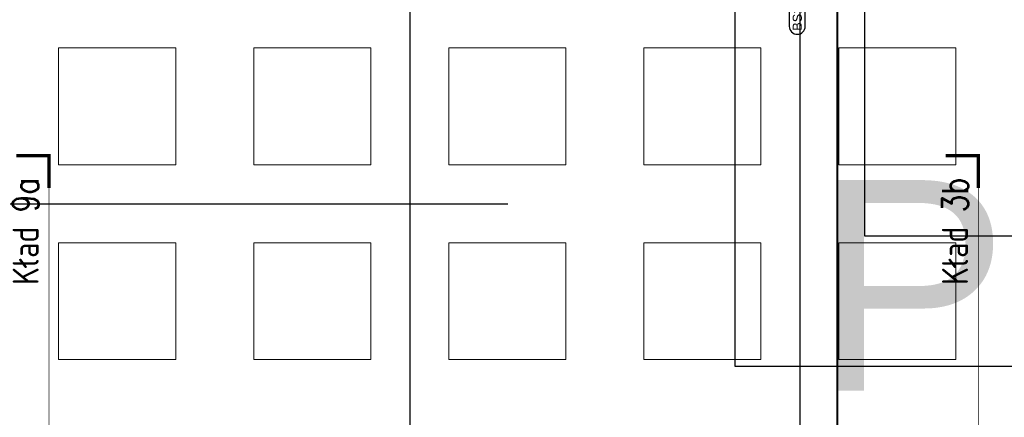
# Model space of a CAD drawing. Header units: centimetres. Extents: x -228435 to 111511, y -89367 to 428125.
# Tile 108 of 219: x -52539 to -37395, y 67711 to 73835. Entities that reach past the tile are written whole.
import ezdxf
from ezdxf.enums import TextEntityAlignment as Align

# ---------------------------------------------------------------- set-up
doc = ezdxf.new("R2010")
doc.units = ezdxf.units.CM
doc.header["$LTSCALE"] = 50
for name, pattern in [('DASHDOT', [25.4, 12.7, -6.35, 0, -6.35]), ('DASHDOT2', [12.7, 6.35, -3.175, 0, -3.175]), ('HIDDEN2', [4.7625, 3.175, -1.5875]), ('HIDDENX2', [19.05, 12.7, -6.35])]:
    doc.linetypes.add(name, pattern=pattern)
doc.layers.get('0').update_dxf_attribs({"color": 8})
for name, color, linetype in [('ARCH_INFO_ETYK_DRZWI', 8, 'Continuous'), ('ARCH_INFO_KŁADY ŚCIAN', 8, 'HIDDEN2'), ('ARCH_INFO_OSIE_IST', 8, 'DASHDOT2'), ('ARCH_WYKŁADZINA', 8, 'Continuous'), ('bgde-tekst', 7, 'Continuous'), ('Osie rzutów$0$ARCH_INFO_OSIE_OPISY_IST', 8, 'Continuous')]:
    doc.layers.add(name, color=color, linetype=linetype)
doc.layers.add('ARCH_LINIE PRZEKROJOWE', color=8, linetype='Continuous', lineweight=25)
doc.layers.add('ARCH_SUFITY_PODWIESZANE', color=8, linetype='HIDDENX2', lineweight=9)
doc.styles.add('Arial', font='ARIAL.TTF')
doc.styles.add('Romans', font='Romans.shx')
doc.styles.add('ROMANS-50-CM', font='romans.shx', dxfattribs={"width": 0.8, "height": 10})

# ---------------------------------------------------------------- blocks, each defined once
blk = doc.blocks.new('Linie przekrojowe')
at = {"layer": 'ARCH_LINIE PRZEKROJOWE', "linetype": 'DASHDOT', "ltscale": 5, "const_width": 3, "flags": 128}
blk.add_lwpolyline([(8110, 12660), (8110, 5500), (8760, 5500), (8760, 5178.6)], dxfattribs=at)
blk = doc.blocks.new('SU Lampy kwadratowe +0')
at = {"layer": 'ARCH_SUFITY_PODWIESZANE', "ltscale": 2.5}
for points in [[(6920, 11840), (7100, 11840), (7100, 11660), (6920, 11660)], [(7220, 11840), (7400, 11840), (7400, 11660), (7220, 11660)], [(7520, 11840), (7700, 11840), (7700, 11660), (7520, 11660)], [(7820, 11840), (8000, 11840), (8000, 11660), (7820, 11660)], [(8120, 11840), (8300, 11840), (8300, 11660), (8120, 11660)], [(6920, 11540), (7100, 11540), (7100, 11360), (6920, 11360)], [(7220, 11540), (7400, 11540), (7400, 11360), (7220, 11360)], [(7520, 11540), (7700, 11540), (7700, 11360), (7520, 11360)], [(7820, 11540), (8000, 11540), (8000, 11360), (7820, 11360)], [(8120, 11540), (8300, 11540), (8300, 11360), (8120, 11360)]]:
    blk.add_lwpolyline(points, close=True, dxfattribs=at)
blk = doc.blocks.new('T-drzwi_dół-200')
at = {"layer": 'ARCH_INFO_ETYK_DRZWI'}
blk.add_line((0, 0), (0, -60), dxfattribs=at)
blk.add_lwpolyline([(-17.5, -77.5), (-17.5, -143.7, 1), (17.5, -143.7), (17.5, -77.5, 1)], format="xyb", close=True, dxfattribs=at)
at = {"layer": 'ARCH_INFO_ETYK_DRZWI', "style": 'Romans', "width": 0.8}
for tag, p in [('ADS_DRZWI:SZEROKOŚĆ', (-7.9, -23)), ('ADS_DRZWI:WYSOKOŚĆ', (29, -23))]:
    blk.add_attdef(tag, text='', height=22, rotation=90, dxfattribs=at).set_placement(p, align=Align.CENTER)
at = {"layer": 'ARCH_INFO_ETYK_DRZWI', "color": 1, "style": 'Arial'}
blk.add_attdef('ADS_DRZWI:ODPORNOŚĆ_OGNIOWA', text='', height=22, dxfattribs=at).set_placement((-0.1, 13.3), align=Align.BOTTOM_CENTER)
at = {"layer": 'ARCH_INFO_ETYK_DRZWI', "style": 'Arial'}
blk.add_attdef('ADS_DRZWI:SYMBOL', text='', height=20, rotation=90, dxfattribs=at).set_placement((0, -110.6), align=Align.MIDDLE)
blk = doc.blocks.new('Linie kładów 0')
at = {"layer": 'ARCH_INFO_KŁADY ŚCIAN', "linetype": 'Continuous', "const_width": 5}
for points in [[(6855, 11674.1), (6905, 11674.1), (6905, 11624.1)], [(8284.5, 11674.1), (8334.5, 11674.1), (8334.5, 11624.1)]]:
    blk.add_lwpolyline(points, dxfattribs=at)
at = {"layer": 'ARCH_INFO_KŁADY ŚCIAN', "ltscale": 10, "const_width": 1}
for points in [[(6905, 5618.7), (6905, 11674.1)], [(8334.5, 5618.7), (8334.5, 11674.1)]]:
    blk.add_lwpolyline(points, dxfattribs=at)
at = {"layer": 'ARCH_INFO_KŁADY ŚCIAN', "char_height": 40, "width": 626.533, "attachment_point": 1, "rotation": 90, "style": 'ROMANS-50-CM'}
for s, insert in [('Kład 9a', (6849.2, 11474.9)), ('Kład 3b', (8278.7, 11474.9))]:
    blk.add_mtext(s, dxfattribs=dict(at, insert=insert))
blk = doc.blocks.new('Osie rzutów')
at = {"layer": 'ARCH_INFO_OSIE_IST', "ltscale": 10}
for p, q in [((7460, 12510), (7460, 4623.3)), ((8060, 12510), (8060, 4623.3)), ((4436, 11600), (13655, 11600))]:
    blk.add_line(p, q, dxfattribs=at)

msp = doc.modelspace()

# ---------------------------------------------------------------- linework, layer by layer
at = {"layer": 'ARCH_WYKŁADZINA', "linetype": 'Continuous', "lineweight": -3}
for p, q in [((-41540, 82100, 630), (-41540, 68500, 630)), ((-39540, 70500, 630), (-39540, 82100, 630)), ((-11540, 70500, 630), (-39540, 70500, 630)), ((-41540, 68500, 630), (-21540, 68500, 630))]:
    msp.add_line(p, q, dxfattribs=at)

# ---------------------------------------------------------------- block references
at = {"xscale": 10, "yscale": 10, "zscale": 10}
msp.add_blockref('Linie przekrojowe', (-121065, -45000, -5670), dxfattribs=at)
at = {"layer": 'ARCH_INFO_ETYK_DRZWI', "linetype": 'Continuous', "lineweight": -3, "xscale": 7, "yscale": 7, "zscale": 7}
msp.add_blockref('T-drzwi_dół-200', (-40579.12725, 74737.67126, 630), dxfattribs=at).add_auto_attribs({'ADS_DRZWI:ODPORNOŚĆ_OGNIOWA': 'EI 60', 'ADS_DRZWI:WYSOKOŚĆ': '300', 'ADS_DRZWI:SZEROKOŚĆ': '1080', 'ADS_DRZWI:SYMBOL': 'BS1F2'})
at = {"layer": 'ARCH_INFO_KŁADY ŚCIAN', "xscale": 10, "yscale": 10, "zscale": 10}
msp.add_blockref('Linie kładów 0', (-121140, -45000, 630), dxfattribs=at)
at = {"layer": 'ARCH_SUFITY_PODWIESZANE', "ltscale": 2.5, "xscale": 10, "yscale": 10, "zscale": 10}
msp.add_blockref('SU Lampy kwadratowe +0', (-121140, -45000, -5670), dxfattribs=at)
at = {"layer": 'Osie rzutów$0$ARCH_INFO_OSIE_OPISY_IST', "xscale": 10, "yscale": 10, "zscale": 10}
msp.add_blockref('Osie rzutów', (-121140, -45000, 630), dxfattribs=at)

# ---------------------------------------------------------------- texts
at = {"layer": 'bgde-tekst', "color": 5, "style": 'Arial'}
msp.add_text('POZIOM B (0)', height=3240, dxfattribs=at).set_placement((-40347.07346, 68123.94406, -274269.18915))

doc.saveas('drawing.dxf')
